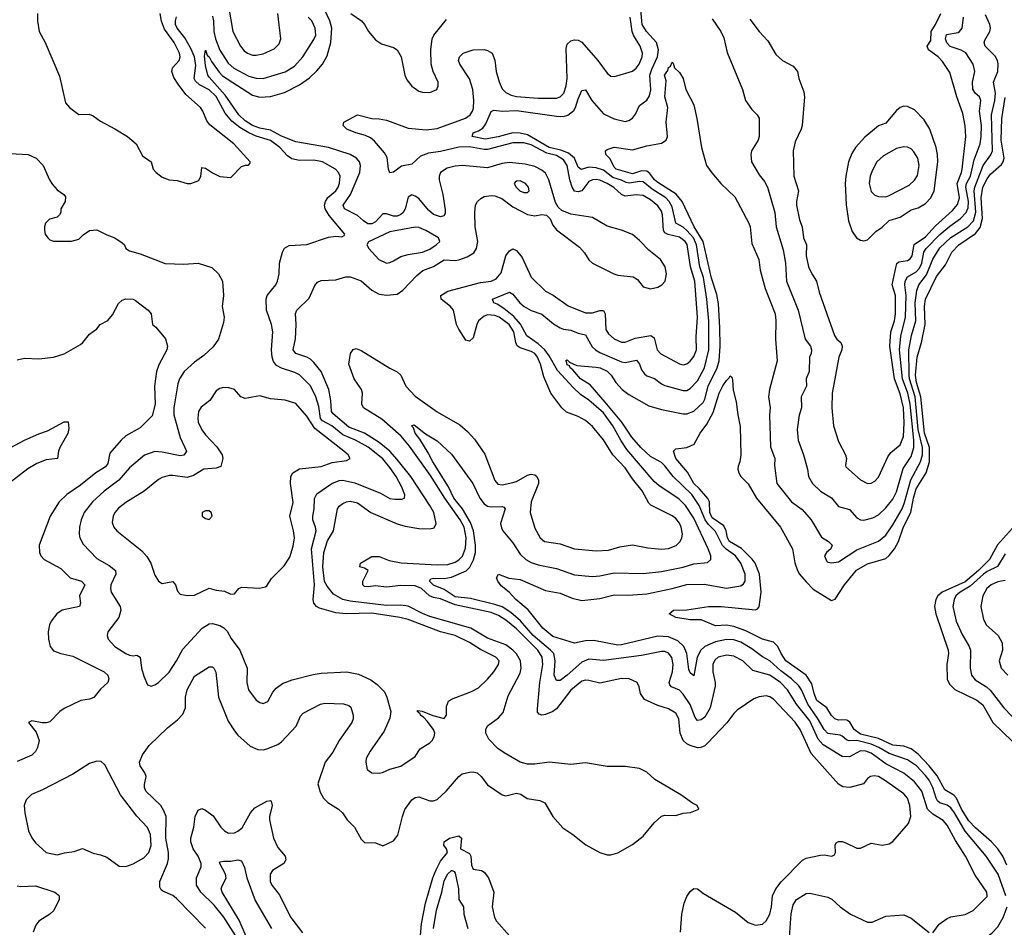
# Model space of a CAD drawing. Header units: inches. Extents: x 1552611 to 1694776, y 811966 to 917215.
# Tile 256 of 256: x 1600343 to 1605786, y 892756 to 897776. Entities that reach past the tile are written whole.
import ezdxf

# ---------------------------------------------------------------- set-up
doc = ezdxf.new("R2010")
doc.units = ezdxf.units.IN
doc.header["$MEASUREMENT"] = 0
doc.layers.add('B6809', color=7, linetype='Continuous')

msp = doc.modelspace()

# ---------------------------------------------------------------- linework, layer by layer
at = {"layer": 'B6809', "color": 5}
for points, elevation in [([(1605390, 892725.5), (1605426.1, 892773.9), (1605470, 892806), (1605490, 892814.4), (1605570, 892826.7), (1605613.6, 892850), (1605690, 892927.7), (1605689.7, 892950), (1605623.9, 893043.9), (1605571.2, 893150), (1605515.8, 893235.8), (1605470, 893320.7), (1605446.9, 893346.9), (1605390, 893382.7), (1605362, 893410), (1605329.5, 893510), (1605290, 893560.7), (1605230, 893609.4), (1605130, 893661), (1605050, 893719.3), (1605020.5, 893730), (1604990, 893732.8), (1604930, 893698.6), (1604890, 893701.5), (1604785.1, 893765.1), (1604757.1, 893797.1), (1604710, 893898), (1604637.5, 893990), (1604586.5, 894070), (1604549.4, 894110), (1604490, 894151.5), (1604396.5, 894176.5), (1604339.8, 894230), (1604290, 894256.6), (1604250, 894261.3), (1604203.6, 894250), (1604185.9, 894234.1), (1604175.5, 894210), (1604175, 894170), (1604187.4, 894110), (1604187.4, 894090), (1604160.7, 893970), (1604130, 893919.1), (1604110, 893903.4), (1604090, 893900.3), (1604077.5, 893917.5), (1604050, 893989.1), (1604010, 894046.1), (1603990, 894067.7), (1603946.8, 894086.8), (1603937.4, 894097.4), (1603933.4, 894110), (1603950.8, 894170), (1603956.1, 894210), (1603948.1, 894248.1), (1603930, 894273.4), (1603910, 894282.5), (1603890, 894282.6), (1603781.1, 894258.9), (1603570, 894232), (1603490, 894239.4), (1603450, 894222.7), (1603370, 894151.3), (1603330, 894121.5), (1603310, 894121), (1603298.5, 894150), (1603303.8, 894230), (1603295.5, 894270), (1603277.5, 894290), (1603180.7, 894370), (1603111.2, 894451.2), (1603058.1, 894498.1), (1603010, 894528.4), (1602970, 894542.5), (1602834.5, 894574.5), (1602750, 894584.7), (1602690, 894625.2), (1602630, 894648.3), (1602608.5, 894670), (1602616, 894684), (1602630, 894686.7), (1602690, 894685.3), (1602730, 894692.5), (1602811.2, 894728.8), (1602831.3, 894748.7), (1602851.7, 894788.3), (1602862.4, 894830), (1602862.6, 894870), (1602850.9, 894950), (1602834.7, 894994.7), (1602791.2, 895071.2), (1602743.6, 895130), (1602713, 895193), (1602627.1, 895330), (1602601.4, 895381.4), (1602556, 895456), (1602529.9, 895490), (1602519.2, 895519.2), (1602509.6, 895530.4), (1602524.2, 895535.8), (1602586.1, 895486.1), (1602650, 895446), (1602730, 895372.6), (1602847.8, 895210), (1602886.7, 895130), (1602910, 895098.9), (1602930, 895085.4), (1602950, 895081.6), (1603010, 895083.9), (1603020, 895080), (1603027.6, 895070), (1603001, 894990), (1603005.8, 894965.8), (1603013.8, 894950), (1603070, 894882.2), (1603110, 894819.3), (1603141.2, 894790), (1603170, 894773.4), (1603210, 894760.4), (1603310, 894740.4), (1603410, 894706.4), (1603510, 894697.4), (1603550, 894700.5), (1603630, 894716), (1603790, 894713.2), (1603890, 894723.8), (1604010, 894749.1), (1604070, 894766.7), (1604146, 894774), (1604163.1, 894790), (1604163.5, 894810), (1604149.1, 894850), (1604070, 895018.4), (1604023.2, 895090), (1603986.5, 895126.5), (1603877.3, 895197.3), (1603850, 895221.8), (1603699.4, 895399.4), (1603667.1, 895447.1), (1603622.7, 895530), (1603570, 895601.1), (1603490, 895672.1), (1603443, 895703), (1603402.1, 895742.1), (1603315.4, 895835.4), (1603270, 895916.4), (1603245.1, 895950), (1603210, 895983.7), (1603147, 896027), (1603112, 896092), (1603074.7, 896134.7), (1603019.5, 896179.5), (1602983.1, 896203.1), (1602963.7, 896210), (1602957.2, 896230), (1603050, 896269.1), (1603070, 896257.4), (1603108.3, 896210), (1603132.1, 896190), (1603170, 896168.4), (1603230, 896147.6), (1603294.5, 896094.5), (1603330, 896072.2), (1603350, 896064.1), (1603390, 896059.4), (1603430, 896041.5), (1603470, 896032.9), (1603507.4, 895967.4), (1603525.5, 895950), (1603550, 895935.5), (1603670, 895883.3), (1603690, 895880.6), (1603752.2, 895892.2), (1603770, 895870.3), (1603780.4, 895840.4), (1603796.6, 895816.6), (1603810, 895806.7), (1603851.7, 895791.7), (1603890, 895762.2), (1603910, 895753.4), (1604010, 895724.6), (1604030, 895726), (1604050, 895735.9), (1604090, 895779.4), (1604129.4, 895850.6), (1604152.8, 895950), (1604152.2, 896107.8), (1604141.8, 896230), (1604123.3, 896350), (1604102.1, 896410), (1604084.4, 896530), (1604067.5, 896570), (1604030, 896611), (1604010, 896628.3), (1603969.5, 896650), (1603950, 896740.3), (1603934.1, 896770), (1603914.7, 896790), (1603839.5, 896839.5), (1603790, 896878.6), (1603770, 896881.2), (1603711.9, 896871.9), (1603695.8, 896875.8), (1603669.1, 896889.1), (1603622.4, 896902.4), (1603570, 896943), (1603530, 896956.8), (1603490, 896959.6), (1603447.6, 896947.6), (1603430, 896959.8), (1603409.3, 897010), (1603377, 897037), (1603334.6, 897054.6), (1603270, 897069.2), (1603150, 897139.7), (1603110, 897149.1), (1603070, 897149.9), (1602987.9, 897127.9), (1602915.3, 897115.3), (1602845.2, 897130), (1602849.3, 897150), (1602879.5, 897160.5), (1602903.4, 897176.6), (1602919.4, 897200.6), (1602950, 897268.4), (1602964.9, 897275.1), (1603010.1, 897270.1), (1603090, 897273.4), (1603310, 897242), (1603350, 897241), (1603372.5, 897247.5), (1603405.6, 897274.4), (1603415.9, 897290), (1603430, 897337.6), (1603450, 897383.7), (1603470, 897388.7), (1603506.5, 897330), (1603570, 897254.7), (1603630, 897227.3), (1603690, 897213.8), (1603710, 897218.6), (1603730, 897231.7), (1603747.1, 897252.9), (1603770, 897302), (1603810, 897330.3), (1603824.9, 897355.1), (1603831, 897389), (1603826.7, 897470), (1603836.8, 897503.2), (1603869.6, 897570), (1603873.9, 897610), (1603862.5, 897650), (1603807.5, 897710), (1603783.4, 897750), (1603771, 897891)], 860), ([(1600442.6, 897810), (1600441.6, 897770), (1600450.2, 897710.2), (1600484.9, 897650), (1600563, 897463), (1600595.9, 897315.9), (1600618.8, 897290), (1600670, 897250.8), (1600727, 897253), (1600750, 897244.9), (1600790, 897215.5), (1600870, 897173), (1600938.8, 897130), (1600986.8, 897090), (1601022.5, 897022.5), (1601070.4, 896990.4), (1601080.4, 896950), (1601098, 896930), (1601130, 896905.5), (1601170, 896890.5), (1601213.2, 896886.8), (1601270, 896870.5), (1601290, 896870.5), (1601333.6, 896886.4), (1601344.5, 896910), (1601350, 896958), (1601370, 896955.5), (1601408.9, 896928.9), (1601450, 896908), (1601510, 896904), (1601570, 896964.7), (1601592, 896972), (1601608, 896972), (1601618, 896982), (1601618, 896990), (1601526.3, 897090), (1601393.9, 897193.9), (1601377.1, 897217.1), (1601355.8, 897270), (1601342.3, 897290), (1601262.3, 897362.3), (1601218.7, 897418.7), (1601196.1, 897456.1), (1601185.2, 897490), (1601188.2, 897510), (1601224.5, 897550), (1601229.8, 897570), (1601226, 897590), (1601197.5, 897650), (1601143, 897723), (1601127.1, 897767.1), (1601120.7, 897810)], 960), ([(1601370, 892752.2), (1601210, 892915.2), (1601190, 892931.7), (1601135.5, 892955.5), (1601124.5, 892964.5), (1601118, 892978), (1601118.2, 893010), (1601159.7, 893110), (1601165.4, 893134.6), (1601165.3, 893170), (1601150.8, 893250), (1601152.3, 893370), (1601140.7, 893400.7), (1601123, 893430), (1601041.3, 893510), (1601033.6, 893530), (1601033.6, 893546.4), (1601041.6, 893590), (1601034.6, 893610), (1601009.8, 893650), (1601006.5, 893670), (1601022.5, 893710), (1601058.6, 893761.4), (1601161.2, 893858.8), (1601216.3, 893903.7), (1601244.8, 893935.2), (1601260.6, 893970), (1601260.4, 894030), (1601269.4, 894070), (1601310, 894144.9), (1601390, 894197.6), (1601410, 894196.4), (1601417.1, 894190), (1601427.1, 894167.1), (1601442.7, 894030), (1601496, 893896), (1601530, 893842.3), (1601550, 893819.6), (1601618.2, 893758.2), (1601660.2, 893740.2), (1601690, 893738.6), (1601710, 893742.9), (1601770, 893768), (1601790, 893781.7), (1601871.7, 893868.3), (1601896.3, 893923.7), (1601910, 893941.5), (1602006.6, 893990), (1602030, 893995.5), (1602132.4, 893992.4), (1602163.1, 893983.1), (1602174.3, 893974.3), (1602187.2, 893930), (1602187.2, 893910), (1602178.9, 893890), (1602110, 893789.8), (1602074.7, 893725.3), (1602032.6, 893670), (1601992.2, 893550), (1602003.6, 893503.6), (1602022.7, 893470), (1602047, 893447), (1602105.3, 893410), (1602128.5, 893390), (1602154, 893350), (1602193.4, 893310), (1602230, 893243), (1602250, 893226), (1602310, 893224), (1602350, 893207.3), (1602410, 893235.5), (1602434.2, 893265.8), (1602458.8, 893370), (1602472.5, 893407.5), (1602510, 893461.5), (1602530, 893474.6), (1602550, 893478.4), (1602610, 893456.3), (1602630, 893456), (1602650, 893463.2), (1602700.8, 893510), (1602770, 893591.3), (1602790, 893605.2), (1602830, 893615.2), (1602850, 893616), (1602871.6, 893610), (1602894.4, 893590), (1602930, 893544.6), (1603010, 893488.7), (1603030, 893483.7), (1603090, 893499.1), (1603112.7, 893492.7), (1603149.1, 893469.1), (1603217.7, 893457.7), (1603245.3, 893445.3), (1603290.2, 893370), (1603346.3, 893306.3), (1603401.3, 893270), (1603473.4, 893213.4), (1603550, 893170.3), (1603590, 893158), (1603610, 893158), (1603650, 893168.7), (1603730, 893215.3), (1603790, 893260.4), (1603850, 893334.4), (1603890, 893370.5), (1603910, 893376.4), (1603970, 893375.3), (1604010, 893388.4), (1604050.9, 893390.9), (1604097.2, 893410), (1604088.7, 893430), (1604062.4, 893442.4), (1603997.2, 893490), (1603853.8, 893573.8), (1603810, 893613.7), (1603770, 893635.6), (1603690, 893645.8), (1603590, 893646.4), (1603470, 893666.9), (1603390, 893656), (1603270, 893669.7), (1603190, 893658.4), (1603150, 893658.4), (1603109.2, 893669.2), (1603020.7, 893720.7), (1602985.6, 893745.6), (1602936.2, 893796.2), (1602919.4, 893830), (1602919.8, 893850), (1602930, 893871.3), (1602990, 893915.8), (1603014.9, 893945.1), (1603042.6, 894037.4), (1603110, 894162), (1603116.1, 894190), (1603112.1, 894230), (1603090, 894268.8), (1603070, 894289.9), (1603030, 894317.8), (1602930, 894355.5), (1602836.5, 894410), (1602610, 894475.6), (1602570, 894491.1), (1602490, 894532.3), (1602450, 894538.2), (1602370, 894536.8), (1602170, 894559.3), (1602130.2, 894570.2), (1602078.6, 894598.6), (1602042.3, 894642.3), (1602029, 894669), (1602018.8, 894750), (1602024.7, 894830), (1602045.6, 894894.4), (1602077.5, 894950), (1602099.1, 895070), (1602110, 895085.2), (1602130, 895100.6), (1602150, 895110.1), (1602170, 895112.3), (1602210, 895103.5), (1602283.6, 895050), (1602430, 894987.5), (1602474.1, 894974.1), (1602550, 894962), (1602610, 894959.7), (1602633.7, 894966.3), (1602645, 894990), (1602632.3, 895050), (1602610.6, 895090), (1602504.8, 895250), (1602430, 895343.1), (1602388.4, 895390), (1602330, 895437.7), (1602250, 895488.7), (1602162.3, 895522.3), (1602076.8, 895596.8), (1602066.6, 895610), (1602063.6, 895670), (1602052.2, 895730), (1602010, 895830.6), (1601970, 895880.9), (1601950, 895898.7), (1601930, 895909.9), (1601869.8, 895930), (1601854.9, 895950), (1601868.7, 896011.3), (1601871.7, 896090), (1601868.5, 896151.5), (1601876.1, 896170), (1601943.4, 896236.6), (1601974.7, 896305.3), (1601990, 896324.9), (1602010, 896334), (1602090, 896336.5), (1602146.7, 896353.3), (1602170, 896353.8), (1602230, 896331), (1602290, 896280.8), (1602330, 896258.7), (1602371.7, 896251.7), (1602430, 896257.3), (1602460.3, 896279.7), (1602538.7, 896361.3), (1602571.4, 896388.6), (1602630, 896410.9), (1602690, 896448.5), (1602750, 896445), (1602770, 896448), (1602816.3, 896463.7), (1602853.3, 896486.7), (1602867.7, 896510), (1602875.4, 896550), (1602861.2, 896630), (1602858.8, 896710), (1602863.5, 896750), (1602873.6, 896770), (1602892.1, 896787.9), (1602910, 896797.8), (1602950, 896803.6), (1602970, 896801.4), (1603007.5, 896787.5), (1603070, 896741.6), (1603150, 896699.4), (1603190, 896691.9), (1603230, 896699.1), (1603255, 896695), (1603275.2, 896675.2), (1603290, 896639.5), (1603310, 896614.3), (1603438.3, 896518.3), (1603465.7, 896485.7), (1603488.7, 896448.7), (1603509.1, 896430), (1603626.7, 896370), (1603650, 896363.5), (1603733.9, 896353.9), (1603758.4, 896338.4), (1603790, 896298.3), (1603830, 896288.2), (1603870, 896297.6), (1603892.3, 896310), (1603910.6, 896330), (1603918.3, 896370), (1603910.5, 896410), (1603885.5, 896450), (1603820.8, 896500.8), (1603770, 896554.8), (1603730, 896587.3), (1603670, 896612.2), (1603590, 896634.6), (1603510, 896682.2), (1603390, 896700.2), (1603340.1, 896720.1), (1603319.4, 896739.4), (1603304.6, 896764.6), (1603268.1, 896890), (1603250, 896927.5), (1603230, 896943.2), (1603190, 896963.2), (1603137.5, 896977.5), (1603050, 896986.3), (1603010, 896980.4), (1602930, 896957), (1602790, 896969.7), (1602750, 896966.2), (1602705.9, 896954.1), (1602669.3, 896930.7), (1602661.2, 896910), (1602661.1, 896890), (1602682.3, 896810), (1602695, 896725), (1602695.4, 896704.6), (1602688.4, 896691.6), (1602670, 896686.3), (1602630, 896697.8), (1602602.1, 896722.1), (1602550, 896786.4), (1602530, 896800.1), (1602510, 896806.8), (1602490, 896795), (1602473.2, 896730), (1602462.2, 896710), (1602450, 896698.4), (1602430, 896689.6), (1602410, 896689.3), (1602370, 896702.9), (1602350, 896703), (1602310, 896658.6), (1602290, 896647.5), (1602267.9, 896647.9), (1602242.9, 896662.9), (1602210, 896693), (1602139.5, 896730), (1602131.7, 896750), (1602172.7, 896810), (1602222.8, 896930), (1602227.7, 896970), (1602221.7, 896990), (1602205.7, 897010), (1602170.2, 897030.2), (1602050, 897069.9), (1601870, 897100.6), (1601790, 897131.8), (1601730, 897164.4), (1601670, 897175.9), (1601630, 897191), (1601590, 897216.8), (1601554.6, 897250), (1601479.3, 897359.3), (1601390, 897458.6), (1601383, 897470), (1601370, 897522), (1601365.5, 897574.5), (1601370, 897607.7), (1601380.1, 897580.1), (1601390, 897571.4), (1601404.1, 897544.1), (1601445.1, 897485.1), (1601465, 897465), (1601630, 897358.9), (1601670, 897348.3), (1601730, 897350.6), (1601806.7, 897373.3), (1601890, 897415.9), (1601945, 897455), (1601986.3, 897493.7), (1602016.2, 897530), (1602043.3, 897576.7), (1602063.6, 897650), (1602069.6, 897729.6), (1602057.8, 897770), (1602028.5, 897831.5)], 920), ([(1601497.3, 897850), (1601521.6, 897710), (1601564.5, 897630), (1601584.1, 897604.1), (1601603.1, 897590), (1601630, 897580.7), (1601650, 897579.3), (1601690, 897587.6), (1601750, 897614.6), (1601778, 897642), (1601787.1, 897670), (1601770.7, 897810)], 960), ([(1602173.9, 897810), (1602233.4, 897770), (1602250.1, 897750.1), (1602272, 897710), (1602310, 897664), (1602342.3, 897642.3), (1602410, 897622.8), (1602430, 897608.7), (1602451.4, 897571.4), (1602471.4, 897470), (1602483.9, 897443.9), (1602510, 897408.6), (1602550, 897380.1), (1602570, 897374.6), (1602610, 897373.7), (1602648.2, 897390), (1602657.3, 897410), (1602656.1, 897430), (1602629.2, 897489.2), (1602617.4, 897530), (1602616.1, 897610), (1602623.1, 897670), (1602631.9, 897690), (1602702.6, 897777.4)], 920), ([(1604379.6, 897779.6), (1604431.5, 897710), (1604479, 897659), (1604523.2, 897583.2), (1604559.3, 897550), (1604618.2, 897518.2), (1604642.6, 897490), (1604650.3, 897450), (1604677.1, 897377.1), (1604680.9, 897350), (1604668.4, 897190), (1604663.2, 897170), (1604630, 897100.7), (1604618.2, 897050), (1604621.8, 896910), (1604648.8, 896830), (1604636.6, 896770), (1604637, 896750), (1604653.9, 896670), (1604668.8, 896630), (1604675.3, 896570), (1604691.4, 896530), (1604690.8, 896470), (1604703.5, 896410), (1604721, 896370), (1604747.7, 896330), (1604762, 896270), (1604847.5, 896030), (1604859.2, 896010), (1604881.4, 895990), (1604889.4, 895970), (1604887.4, 895950), (1604870.2, 895910), (1604835, 895710), (1604832.7, 895630), (1604842.4, 895530), (1604870, 895444), (1604908.7, 895370), (1604914, 895350), (1604907, 895310), (1604910, 895302.8), (1604990, 895231.7), (1605030, 895210.3), (1605050, 895213.4), (1605070, 895224.2), (1605090, 895246.4), (1605141.1, 895358.9), (1605158.5, 895381.5), (1605210, 895425.4), (1605228.3, 895471.7), (1605232.7, 895547.3), (1605229, 895630), (1605210, 895706.8), (1605178.7, 895790), (1605153.6, 895970), (1605157.9, 896050), (1605177.8, 896110), (1605184.9, 896150), (1605184.3, 896250), (1605166.6, 896310), (1605187.3, 896412.7), (1605192.4, 896427.6), (1605203, 896437), (1605250, 896444.6), (1605265.8, 896454.2), (1605276.2, 896470), (1605287.2, 896532.8), (1605350, 896574.2), (1605404.4, 896635.6), (1605499.3, 896720.7), (1605526.3, 896753.7), (1605537.6, 896790), (1605524.8, 896870), (1605549.6, 896930), (1605553.6, 896950), (1605572.2, 897130), (1605569.4, 897189.4), (1605557.3, 897257.3), (1605523.6, 897350), (1605484.4, 897484.4), (1605444.9, 897544.9), (1605420.3, 897570), (1605366.3, 897610), (1605359.8, 897630), (1605378.8, 897661.2), (1605380.5, 897710), (1605405.7, 897750), (1605434.3, 897810)], 880), ([(1600290, 897035.3), (1600390, 897030.3), (1600434.9, 897010), (1600473.7, 896970), (1600507.7, 896890), (1600524.4, 896864.4), (1600550, 896835.8), (1600588, 896810), (1600596.1, 896796.1), (1600594.9, 896770), (1600570.7, 896730), (1600570.6, 896710), (1600563.5, 896696.5), (1600550, 896684), (1600507.9, 896672.1), (1600486.8, 896650), (1600480.7, 896630), (1600480.7, 896610), (1600484, 896590), (1600498.8, 896570), (1600510, 896558.8), (1600530, 896550.8), (1600630, 896550.8), (1600670, 896562.8), (1600693.8, 896586.2), (1600730, 896610.7), (1600770, 896614), (1600825.7, 896585.7), (1600870, 896570.4), (1600910, 896542.8), (1600922.8, 896530), (1600931, 896510), (1600950, 896497.3), (1601010, 896482), (1601147.5, 896427.5), (1601250, 896424.4), (1601330, 896430.3), (1601405.5, 896405.5), (1601441.6, 896370), (1601464.9, 896330), (1601470.4, 896250), (1601462.4, 896190), (1601473.1, 896130), (1601470, 896102), (1601442.4, 896010), (1601413.4, 895966.6), (1601361.7, 895918.3), (1601310, 895881.4), (1601252.6, 895830), (1601226.8, 895790), (1601217.2, 895762.8), (1601195.4, 895630), (1601196.1, 895590), (1601230, 895465.3), (1601265.7, 895390), (1601260.2, 895379.8), (1601250, 895367.2), (1601230, 895364.1), (1601130, 895384.4), (1601090, 895387.7), (1601032.4, 895367.6), (1600950, 895297.6), (1600892, 895230), (1600810, 895169), (1600746.7, 895110), (1600700.6, 895050), (1600683.8, 895010), (1600673.5, 894970), (1600672, 894930), (1600676.5, 894910), (1600695, 894875), (1600770, 894795.6), (1600837.9, 894757.9), (1600872.9, 894730), (1600874.2, 894710), (1600847.5, 894650), (1600845.2, 894630), (1600849.1, 894610), (1600898.9, 894530), (1600903.1, 894510), (1600891.7, 894470), (1600830.4, 894390), (1600826.4, 894370), (1600832.4, 894350), (1600868.5, 894310), (1600930, 894271.3), (1600950, 894261.3), (1600970, 894257.7), (1600990, 894261.3), (1601010, 894250.8), (1601016.5, 894190), (1601030, 894144.7), (1601050, 894098), (1601070, 894090.8), (1601090, 894097.3), (1601110, 894110.7), (1601170, 894168.4), (1601210, 894230.4), (1601244.6, 894295.4), (1601352.1, 894410), (1601390, 894435.2), (1601410, 894436.9), (1601450, 894424.8), (1601472.5, 894412.5), (1601490, 894393.8), (1601512.9, 894352.9), (1601560.2, 894290), (1601600.3, 894190), (1601598.7, 894110), (1601608.9, 894070), (1601650, 894013), (1601670, 893999.3), (1601690, 893994.9), (1601714.8, 894005.2), (1601742.2, 894057.8), (1601760.3, 894079.7), (1601795.9, 894104.1), (1601850, 894125.2), (1601964.8, 894155.2), (1602010, 894161.8), (1602151.4, 894168.6), (1602216.4, 894156.4), (1602284.5, 894124.5), (1602319, 894099), (1602359.2, 894059.2), (1602373.4, 894030), (1602394.6, 893950), (1602390, 893914), (1602358.7, 893841.3), (1602280.5, 893730), (1602259.3, 893690), (1602256.3, 893670), (1602264.9, 893630), (1602290.4, 893610.4), (1602330, 893608.5), (1602347.9, 893612.1), (1602390, 893630.4), (1602450, 893647), (1602530, 893701.6), (1602556.1, 893743.9), (1602610, 893776), (1602622.9, 893790), (1602635.2, 893810), (1602637.6, 893830), (1602629.9, 893850), (1602595.7, 893895.7), (1602577.7, 893917.7), (1602558.4, 893930), (1602556.9, 893936.9), (1602539.5, 893950), (1602544.2, 893955.8), (1602567.5, 893952.5), (1602627.5, 893927.5), (1602690, 893910.8), (1602702, 893930), (1602701.6, 893978.4), (1602713.6, 894006.4), (1602730, 894018), (1602840.3, 894059.7), (1602879.3, 894080.7), (1602930, 894128.5), (1602963.5, 894170), (1602989.7, 894210), (1602993.5, 894230), (1602975.4, 894250), (1602890, 894292.3), (1602830, 894332), (1602750, 894369.9), (1602669.9, 894389.9), (1602490, 894458.7), (1602445.1, 894470), (1602290, 894493.5), (1602150, 894490.8), (1602090, 894496.2), (1602001.2, 894521.2), (1601984.4, 894530), (1601969.3, 894549.3), (1601965.4, 894570), (1601973.7, 894650), (1601956.9, 894850), (1601981.5, 894950), (1601979.3, 894970), (1601963.9, 895010), (1601963.4, 895030), (1601971.1, 895070), (1601972.2, 895127.8), (1601985.9, 895154.1), (1602068.4, 895211.6), (1602110, 895227.3), (1602130, 895229.1), (1602195, 895215), (1602337.3, 895157.3), (1602390, 895128.6), (1602416.5, 895123.5), (1602456, 895124), (1602469.7, 895130.3), (1602471.6, 895148.4), (1602455.7, 895190), (1602424.3, 895250), (1602390, 895299.6), (1602350, 895346.5), (1602270, 895411), (1602199.5, 895450), (1602130, 895479.4), (1602068.8, 895530), (1602016.7, 895556.7), (1602006.4, 895570), (1601996.3, 895636.3), (1601981, 895690), (1601950, 895751.5), (1601890, 895811.2), (1601864.6, 895824.6), (1601790, 895848.1), (1601763.5, 895863.5), (1601746.1, 895886.1), (1601738.2, 895910), (1601734.5, 895950), (1601742, 896050), (1601735, 896090), (1601708.5, 896170), (1601705.7, 896230), (1601711.7, 896250), (1601759.8, 896310), (1601768.6, 896330), (1601777.6, 896370), (1601780.3, 896430), (1601796.4, 896490), (1601807.4, 896512.6), (1601833.5, 896526.5), (1601930, 896532.2), (1602050, 896572.9), (1602090, 896579.3), (1602124.7, 896575.3), (1602137, 896583), (1602141.2, 896590), (1602053.6, 896693.6), (1602032.1, 896730), (1602028.4, 896750), (1602032.9, 896770), (1602046.7, 896793.3), (1602090.6, 896830), (1602103.9, 896850), (1602111.9, 896871.9), (1602114.1, 896910), (1602106.3, 896930), (1602088.7, 896950), (1602016.3, 896990), (1601970, 896998.5), (1601890, 896997.1), (1601847.4, 897007.4), (1601823.6, 897023.6), (1601782, 897070), (1601730, 897108.3), (1601650, 897132.7), (1601610, 897150), (1601560.2, 897180.2), (1601515.7, 897215.7), (1601479.2, 897259.2), (1601430, 897351.4), (1601390, 897387.4), (1601336.6, 897416.6), (1601315.7, 897435.7), (1601308.1, 897450), (1601316.7, 897523.3), (1601309.4, 897570), (1601290, 897616), (1601255.7, 897675.7), (1601214.6, 897730), (1601205.2, 897750), (1601204.1, 897770), (1601210, 897791.7)], 940), ([(1601410, 897795.6), (1601415.5, 897770), (1601416.2, 897710), (1601426.3, 897670), (1601450, 897607.5), (1601495.3, 897535.3), (1601527.8, 897507.8), (1601610, 897464.3), (1601650, 897452.2), (1601690, 897450.7), (1601810, 897487.9), (1601861.6, 897518.4), (1601908.4, 897570), (1601970, 897666.3), (1601979.5, 897690), (1601977.2, 897730), (1601958.8, 897770), (1601937.3, 897790)], 940), ([(1603996.5, 892730), (1604003.4, 892830), (1604015.6, 892890), (1604030, 892927.4), (1604050, 892954.9), (1604070, 892970.3), (1604090, 892968.7), (1604123.8, 892943.8), (1604300, 892840), (1604370, 892782.4), (1604410, 892769.1), (1604450, 892774.6), (1604470, 892792), (1604488.9, 892830), (1604498.4, 892870), (1604505, 892930), (1604522.2, 892970), (1604552.6, 893007.4), (1604670, 893127.4), (1604690, 893138), (1604770, 893154.6), (1604790, 893156.5), (1604830, 893150.4), (1604844.8, 893155.2), (1604852.8, 893170), (1604851.5, 893210), (1604856.9, 893223.1), (1604868.7, 893231.3), (1604890, 893230.2), (1604910, 893222.9), (1604970, 893194.3), (1604990, 893194.2), (1605050, 893220.9), (1605110, 893210.3), (1605150, 893218.5), (1605170, 893231.5), (1605255.3, 893330), (1605268.4, 893370), (1605264.2, 893430), (1605250.5, 893470), (1605230, 893493.8), (1605124.2, 893570), (1605090, 893589.8), (1605066.4, 893593.6), (1605046, 893590), (1605030, 893579.3), (1605006.8, 893550), (1604931, 893530), (1604893.6, 893533.6), (1604870, 893548.2), (1604717.2, 893717.2), (1604657.6, 893850), (1604630, 893891.1), (1604510, 894018.9), (1604490, 894031.5), (1604470, 894036.8), (1604430, 894031.6), (1604400.3, 894019.7), (1604310, 893957.6), (1604290, 893938), (1604252.8, 893887.2), (1604146, 893774), (1604130, 893759.5), (1604109, 893751), (1604090, 893749.9), (1604050, 893761.2), (1604030, 893770.6), (1604010.3, 893790.3), (1603994.6, 893830), (1603986.6, 893910), (1603970, 893941.2), (1603930, 893965), (1603870, 893983.6), (1603796.8, 894016.8), (1603774.8, 894050), (1603766.6, 894086.6), (1603755.6, 894110), (1603711.4, 894131.4), (1603670, 894132.2), (1603550, 894106.8), (1603490, 894122), (1603470, 894123.2), (1603450, 894117.5), (1603390, 894067.5), (1603310, 893964.3), (1603290, 893949.4), (1603250, 893933.1), (1603230, 893930.6), (1603214.4, 893934.4), (1603206, 893946), (1603205.1, 893965.1), (1603218.9, 894110), (1603235.7, 894210), (1603231.2, 894250), (1603206.5, 894290), (1603090, 894407.7), (1603030, 894455.3), (1602990, 894481.6), (1602950, 894497.9), (1602750, 894540.7), (1602670, 894573.9), (1602630, 894580.7), (1602608.2, 894590), (1602564.9, 894630), (1602530, 894645.1), (1602450, 894647.5), (1602370, 894637.7), (1602310, 894644.5), (1602270, 894639), (1602250, 894642), (1602239.9, 894650), (1602239.9, 894670), (1602269.6, 894730), (1602250, 894742.3), (1602224, 894750), (1602227, 894770), (1602290, 894807.2), (1602330, 894806.4), (1602385.9, 894785.9), (1602452.6, 894772.6), (1602650, 894760.3), (1602710, 894762.7), (1602750, 894775.2), (1602771.4, 894788.6), (1602790.2, 894809.8), (1602806.6, 894853.4), (1602811.4, 894910), (1602799.5, 894970), (1602778.9, 895010), (1602692.4, 895130), (1602614.5, 895254.5), (1602498.2, 895418.2), (1602451.8, 895471.8), (1602345.8, 895565.8), (1602243.4, 895630), (1602234.7, 895650), (1602239, 895710), (1602232.9, 895730), (1602191.6, 895790), (1602162, 895870), (1602172, 895930), (1602187.3, 895952.7), (1602202.8, 895957.2), (1602230, 895947.2), (1602388.4, 895848.4), (1602430, 895827.8), (1602450.1, 895810), (1602477.4, 895750), (1602530, 895694), (1602650, 895607.6), (1602776.2, 895536.2), (1602819.3, 895499.3), (1602857, 895457), (1602913.8, 895373.8), (1602970, 895228.4), (1602986.4, 895206.4), (1603010, 895202.7), (1603070, 895216.6), (1603090, 895222.8), (1603150, 895257), (1603170, 895262.2), (1603190, 895258.6), (1603201.2, 895250), (1603211.5, 895230), (1603210.7, 895210), (1603170.1, 895110), (1603165.6, 895050), (1603190, 894963), (1603220.3, 894910), (1603244.4, 894890), (1603330, 894877.1), (1603410, 894850.2), (1603530, 894839.4), (1603597.4, 894842.6), (1603660.2, 894859.8), (1603730, 894872), (1603814.4, 894854.4), (1603890, 894848.2), (1603930, 894851.5), (1603972, 894868), (1603993.5, 894890), (1604003.2, 894910), (1604006.5, 894930), (1603998.9, 894970), (1603990, 894990.9), (1603970, 895017.7), (1603950, 895033), (1603831.4, 895091.4), (1603821.7, 895101.7), (1603784.4, 895170), (1603730, 895236.3), (1603690, 895296.8), (1603622.1, 895370), (1603570, 895451.6), (1603510, 895526), (1603470, 895559), (1603430, 895581), (1603366.1, 895606.1), (1603339.2, 895630), (1603279.8, 895710), (1603241.2, 895801.2), (1603222.3, 895870), (1603204.6, 895910), (1603190, 895929.2), (1603170, 895941.5), (1603110, 895960.9), (1603093.1, 895973.1), (1603085, 895990), (1603074.7, 896050), (1603048.6, 896090), (1602994.4, 896130), (1602970, 896140.4), (1602930, 896143.9), (1602910, 896137.1), (1602880.1, 896110), (1602870.1, 896090), (1602850, 896017.2), (1602830, 895997.8), (1602810, 896003.8), (1602770, 896063.8), (1602757.7, 896090), (1602741, 896170), (1602725.2, 896190), (1602672.9, 896230), (1602671.6, 896250), (1602710, 896275.2), (1602890, 896322), (1602950, 896330.8), (1602977.2, 896342.8), (1603004.6, 896375.4), (1603030, 896470.2), (1603050, 896498.5), (1603070, 896508.1), (1603090, 896499.1), (1603120.6, 896460.6), (1603170, 896352.6), (1603250, 896274.2), (1603292.1, 896252.1), (1603374.4, 896194.4), (1603470, 896155.3), (1603510, 896154.6), (1603550, 896167.6), (1603570, 896167.1), (1603579, 896150), (1603583.2, 896063.2), (1603598.1, 896038.1), (1603630, 896010.9), (1603670, 895992.2), (1603690, 895992.8), (1603745.1, 896014.9), (1603832.2, 896030), (1603850, 896016), (1603866.3, 895950), (1603887.3, 895927.3), (1603990, 895872.7), (1604010, 895867.8), (1604030, 895872.1), (1604050, 895886.7), (1604070, 895912.4), (1604084, 895950), (1604082.4, 896022.4), (1604090.3, 896130), (1604075.2, 896330), (1604051.9, 896410), (1604032.1, 896532.1), (1604021, 896550), (1603990, 896573.5), (1603927.2, 896587.2), (1603910, 896597.5), (1603902.6, 896610), (1603896.7, 896696.7), (1603890, 896716.8), (1603870, 896746.5), (1603830, 896779.9), (1603790, 896803.1), (1603750, 896808.2), (1603690, 896800.4), (1603670, 896809.9), (1603627.8, 896847.8), (1603590, 896869.9), (1603550, 896887.8), (1603530, 896891.7), (1603510, 896891), (1603490, 896881.2), (1603450, 896829.1), (1603430, 896823.1), (1603410, 896828.4), (1603396.5, 896850), (1603383.8, 896890), (1603369.7, 896970), (1603350, 897000.8), (1603310, 897024), (1603257.8, 897037.8), (1603170, 897083.3), (1603130, 897095), (1603070, 897095.5), (1602930, 897058.2), (1602910, 897057.6), (1602830, 897072.7), (1602770, 897070.9), (1602670, 897046.5), (1602602.9, 897037.1), (1602559.6, 897020.4), (1602510, 896976.3), (1602454.4, 896965.6), (1602410, 896933.6), (1602390, 896928.6), (1602381.6, 896950), (1602374.6, 897014.6), (1602360.5, 897040.5), (1602303.7, 897103.7), (1602281.8, 897121.8), (1602255.4, 897135.4), (1602201.3, 897150), (1602152, 897170), (1602131.8, 897190), (1602134.5, 897210), (1602210, 897250.3), (1602290, 897230.2), (1602330, 897228.3), (1602370, 897220.2), (1602490, 897176.5), (1602590, 897167.3), (1602650, 897174.4), (1602808, 897232), (1602832.4, 897250), (1602846.7, 897270), (1602852.5, 897287.5), (1602853.9, 897330), (1602847.9, 897390), (1602828.9, 897448.9), (1602775.4, 897530), (1602768.3, 897550), (1602773.8, 897570), (1602794.8, 897590), (1602850, 897609.5), (1602910, 897611.6), (1602930, 897605.8), (1602954.5, 897590), (1602970, 897553), (1602977.8, 897490), (1602992.9, 897432.9), (1603010, 897394.5), (1603030, 897374), (1603059.3, 897359.3), (1603090, 897350.6), (1603210, 897341.8), (1603310, 897342), (1603330.7, 897349.3), (1603350.3, 897369.7), (1603364.3, 897410), (1603368.8, 897450), (1603363.9, 897616.1), (1603370, 897640.3), (1603390, 897658.8), (1603410, 897664.1), (1603430, 897662.9), (1603450, 897652.2), (1603538.8, 897550), (1603590, 897481.1), (1603610, 897464.2), (1603630, 897461.5), (1603644.8, 897464.8), (1603730, 897492.1), (1603750, 897507.1), (1603768.1, 897530), (1603783.4, 897570), (1603785, 897590), (1603773.6, 897630), (1603735.2, 897690), (1603727.8, 897710), (1603718.2, 897790)], 880), ([(1605794.5, 892930), (1605752.1, 893050), (1605685.6, 893150), (1605568.4, 893288.4), (1605510, 893389.4), (1605490, 893416.3), (1605470, 893431.1), (1605430, 893445.1), (1605416.8, 893456.8), (1605408.6, 893470), (1605390.8, 893530), (1605370, 893569.3), (1605350, 893596.9), (1605299.6, 893650), (1605250, 893682), (1605150, 893717.1), (1605091.6, 893751.6), (1605050, 893770), (1604970.3, 893789.7), (1604928.4, 893788.4), (1604913, 893793), (1604890, 893814), (1604878.7, 893818.7), (1604810, 893828.4), (1604790, 893849.9), (1604753.8, 893913.8), (1604700.2, 893990), (1604665.4, 894070), (1604650, 894092.6), (1604609.9, 894130), (1604550, 894174.4), (1604490, 894230.8), (1604450, 894252.5), (1604390, 894297), (1604330, 894332.5), (1604290, 894345.9), (1604250, 894348.8), (1604190, 894336.1), (1604130, 894309.9), (1604108.1, 894290), (1604087.9, 894250), (1604070, 894147.3), (1604050, 894163.9), (1604041.9, 894181.9), (1604031, 894270), (1604013.8, 894310), (1603980.8, 894340.8), (1603930, 894363), (1603870, 894367.5), (1603670, 894318.8), (1603650, 894317.5), (1603517.6, 894342.4), (1603470, 894340.5), (1603410, 894328.8), (1603290, 894364.5), (1603235.5, 894410), (1603153.1, 894513.1), (1603084.8, 894570), (1603048, 894610), (1603005.2, 894645.2), (1602986.3, 894670), (1602978.4, 894690), (1602990, 894710.3), (1603047.6, 894687.6), (1603110, 894680.2), (1603250, 894619.3), (1603330, 894603.8), (1603396.7, 894576.7), (1603450, 894564.5), (1603550, 894574.4), (1603630, 894596), (1603706.2, 894593.8), (1603810, 894600.7), (1603950, 894630.1), (1604030, 894652.9), (1604126.6, 894653.4), (1604250, 894631.9), (1604330, 894644.1), (1604344.4, 894655.6), (1604352.5, 894670), (1604352.5, 894710), (1604329.9, 894770), (1604299.9, 894810), (1604248.3, 894848.4), (1604228.8, 894868.8), (1604190, 894946.1), (1604150, 894984.3), (1604131.5, 895010), (1604099.9, 895090), (1604057.9, 895150), (1603956, 895250), (1603910, 895308.1), (1603890, 895326.2), (1603830, 895360.4), (1603777.2, 895410), (1603726.8, 895466.8), (1603671, 895551), (1603580.4, 895660.4), (1603496, 895756), (1603444, 895790), (1603400.4, 895840.4), (1603386.5, 895850), (1603382, 895862), (1603370, 895867.2), (1603366.1, 895886.1), (1603360.9, 895890), (1603370, 895894.9), (1603382.3, 895882.3), (1603423.4, 895863.4), (1603530, 895854.5), (1603551.6, 895850), (1603590, 895833), (1603613.5, 895810), (1603638.9, 895770), (1603673, 895730), (1603710, 895702.8), (1603821.1, 895641.1), (1603890, 895619.9), (1604010, 895597), (1604030, 895596.8), (1604070, 895610.8), (1604121, 895659), (1604130, 895677.4), (1604148.6, 895750), (1604197.9, 895850), (1604209.9, 895890), (1604215.2, 895970), (1604213.6, 896073.6), (1604205.4, 896205.4), (1604196.3, 896256.3), (1604166.8, 896346.8), (1604120.5, 896550), (1604070.6, 896630), (1604004.7, 896770), (1603971.9, 896811.9), (1603870, 896875.2), (1603851.6, 896890), (1603825.6, 896925.7), (1603810, 896937.6), (1603780.5, 896939.5), (1603730, 896923), (1603640.3, 896950), (1603630, 896960.3), (1603606.6, 897006.6), (1603583, 897030), (1603581.2, 897050), (1603590, 897058.8), (1603630, 897070.4), (1603730, 897056.5), (1603810, 897078), (1603890, 897093), (1603917.3, 897110), (1603924.6, 897130), (1603917, 897210), (1603925.6, 897290), (1603909.4, 897350), (1603917.2, 897437.2), (1603907.6, 897470), (1603925.6, 897494.4), (1603930, 897511.3), (1603940.4, 897519.6), (1603950, 897542), (1603956, 897536), (1603962, 897510), (1603990, 897484.7), (1604010, 897451.3), (1604026, 897390), (1604070, 897304.7), (1604087, 897230), (1604112.7, 897070), (1604140.2, 896970), (1604168.5, 896928.5), (1604219.6, 896870), (1604296.9, 896796.9), (1604373.8, 896650), (1604380.2, 896630), (1604390, 896539.1), (1604429.1, 896450), (1604436.8, 896390), (1604463.8, 896290), (1604518.4, 896150), (1604522.8, 896110), (1604521.4, 896010), (1604530.2, 895890), (1604487.2, 895730), (1604482.4, 895690), (1604491, 895630), (1604488.1, 895588.1), (1604493.1, 895413.1), (1604516.8, 895350), (1604516, 895310), (1604529.2, 895210), (1604609.2, 895110), (1604667.8, 895067.8), (1604717.6, 895010), (1604774.7, 894914.7), (1604814.7, 894890), (1604834.8, 894870), (1604826.5, 894850), (1604802, 894830), (1604791.6, 894810), (1604802.7, 894782.7), (1604810, 894775.8), (1604830, 894772.9), (1604870, 894777.3), (1604970, 894844.5), (1605090, 894891.9), (1605130, 894925.1), (1605170, 894982.7), (1605220.6, 895070), (1605234.5, 895105.5), (1605268.9, 895231.1), (1605322.8, 895330), (1605333, 895370), (1605333.4, 895410), (1605310.4, 895510), (1605292.3, 895690), (1605261.7, 895790), (1605259.5, 895810), (1605258.2, 895950), (1605273.3, 896030), (1605296.6, 896110), (1605293, 896210), (1605301.6, 896278.4), (1605313.2, 896310), (1605355.5, 896364.5), (1605390, 896450.8), (1605430, 896513.6), (1605490, 896571.1), (1605583.6, 896630), (1605615.9, 896664.1), (1605629.1, 896710.9), (1605619.7, 896830), (1605622, 896850), (1605669.3, 896970), (1605711.9, 897028.1), (1605720.9, 897050), (1605715.6, 897250), (1605733.5, 897330), (1605737.5, 897370), (1605725.3, 897430), (1605749.4, 897490), (1605751.8, 897531.8), (1605747.5, 897550), (1605734.2, 897574.2), (1605679, 897630), (1605673.8, 897650), (1605677.3, 897662.7), (1605706.3, 897710), (1605709.1, 897730), (1605705.9, 897750), (1605682.1, 897802.1)], 840), ([(1604170, 897781.3), (1604218.8, 897710), (1604235.5, 897675.5), (1604254.4, 897594.4), (1604338.4, 897390), (1604354.4, 897330), (1604390, 897279.1), (1604419.3, 897250), (1604430, 897230.8), (1604430.3, 897130), (1604424.6, 897110), (1604388.8, 897050), (1604384.6, 897030), (1604388.9, 896990), (1604430, 896918), (1604460.3, 896880.3), (1604477.5, 896850), (1604518, 896710), (1604524.7, 896630), (1604562.6, 896502.6), (1604576, 896430), (1604582.5, 896330), (1604646.3, 896170), (1604684.5, 896010), (1604714.2, 895970), (1604720.2, 895950), (1604717.8, 895930), (1604708.5, 895910), (1604707.6, 895830), (1604691.1, 895790), (1604692.1, 895750), (1604662.3, 895690), (1604664.7, 895630), (1604650.9, 895589.1), (1604641.1, 895510), (1604645.8, 895450), (1604675, 895370), (1604697.6, 895290), (1604702.9, 895250), (1604725.2, 895210), (1604770, 895168.4), (1604831.1, 895131.1), (1604870, 895082.8), (1604930, 895068), (1604970, 895021.5), (1604990, 895010.2), (1605010, 895008.6), (1605059.4, 895020.6), (1605090, 895038.4), (1605130, 895076.6), (1605170, 895124.6), (1605190, 895164.7), (1605225.7, 895294.3), (1605270, 895360.1), (1605285.3, 895410), (1605285.5, 895450), (1605264.6, 895650), (1605252, 895710), (1605223.6, 895790), (1605206, 895950), (1605214, 896026), (1605240.4, 896130), (1605243.4, 896250), (1605235.7, 896310), (1605237.7, 896330), (1605250, 896354), (1605297.6, 896382.4), (1605317.5, 896402.5), (1605330.4, 896430), (1605340.6, 896490), (1605354.2, 896510), (1605430, 896587.7), (1605485.2, 896634.8), (1605544, 896676), (1605574.9, 896710), (1605585, 896735), (1605588.1, 896770), (1605573.9, 896850), (1605577, 896870), (1605598.2, 896910), (1605619.2, 897000.8), (1605652.4, 897090), (1605658.2, 897130), (1605659.1, 897190), (1605648.4, 897270), (1605655.8, 897330), (1605648.5, 897348.5), (1605625, 897370), (1605611.6, 897391.6), (1605610.5, 897430), (1605622.4, 897490), (1605613.9, 897530), (1605573.1, 897593.1), (1605547.6, 897607.6), (1605487.1, 897627.1), (1605467.9, 897647.9), (1605460.3, 897670), (1605466.8, 897693.2), (1605530, 897705.1), (1605538.7, 897710), (1605552.2, 897730), (1605559.9, 897790)], 860), ([(1605799.3, 893099.3), (1605776.8, 893150), (1605750, 893190.4), (1605715.3, 893230), (1605626.6, 893306.6), (1605590, 893345.6), (1605548.6, 893410), (1605521.3, 893470), (1605506.8, 893486.8), (1605457.4, 893517.4), (1605414.1, 893594.1), (1605370, 893649.3), (1605310, 893713.4), (1605270, 893743.3), (1605230, 893758.3), (1605170, 893763.5), (1605090, 893800.8), (1604990, 893825.4), (1604956.4, 893850), (1604931, 893891), (1604919.7, 893899.7), (1604910, 893904.6), (1604870, 893901.9), (1604848.6, 893908.6), (1604830, 893928.6), (1604804.9, 893970), (1604750, 894010.8), (1604733.8, 894050), (1604722.7, 894102.7), (1604690.2, 894150.2), (1604578.6, 894230), (1604552.7, 894270), (1604534, 894310), (1604510, 894333), (1604450, 894349.2), (1604356.1, 894396.1), (1604290, 894419.9), (1604250, 894427.3), (1604190, 894423.9), (1604110, 894457), (1604050, 894456.8), (1603970.2, 894469.8), (1603933.2, 894490), (1603958, 894510), (1604030, 894513), (1604150, 894531.1), (1604222, 894530), (1604410, 894512.9), (1604421.8, 894518.2), (1604430.9, 894529.1), (1604441.9, 894610), (1604433, 894710), (1604408.1, 894770), (1604392.1, 894792.1), (1604332.3, 894852.3), (1604267.1, 894890), (1604256.5, 894910), (1604248.9, 894950), (1604235.9, 894975.9), (1604170, 895021.6), (1604158.9, 895050), (1604155.7, 895110), (1604147.4, 895127.4), (1604101.8, 895181.8), (1604068.8, 895210), (1604034.2, 895274.2), (1603969.9, 895350), (1603956.9, 895390), (1603970, 895403.1), (1604030, 895410.3), (1604070.8, 895429.2), (1604105.2, 895490), (1604141.7, 895538.3), (1604176.7, 895603.3), (1604210, 895710.3), (1604230, 895751.5), (1604250, 895780.3), (1604265.6, 895794.4), (1604270, 895806.8), (1604279.9, 895799.9), (1604284.1, 895784.1), (1604286.4, 895726.4), (1604303.4, 895663.4), (1604312, 895590), (1604326.1, 895526.1), (1604330.2, 895369.8), (1604324.4, 895330), (1604314, 895306), (1604312.2, 895290), (1604318.3, 895270), (1604329.5, 895249.5), (1604370, 895208.5), (1604415.9, 895130), (1604549.1, 894970), (1604614.7, 894850), (1604628.4, 894771.6), (1604641.9, 894730), (1604653.1, 894710), (1604690, 894667.6), (1604730, 894626.6), (1604830, 894563.1), (1604850, 894572), (1604902.9, 894650), (1604969.1, 894730.9), (1605030, 894766.1), (1605130, 894795.3), (1605150, 894812.2), (1605177.8, 894850), (1605200.5, 894890), (1605228.3, 894971.7), (1605268.6, 895050), (1605283.1, 895130), (1605298.9, 895181.1), (1605353.1, 895270), (1605372.8, 895330), (1605372.5, 895410), (1605344.4, 895490), (1605325, 895690), (1605300.6, 895770), (1605294.7, 895810), (1605303.5, 895910), (1605328.2, 895990), (1605349.1, 896090), (1605344.6, 896190), (1605349.9, 896230), (1605410, 896355), (1605459.9, 896420.1), (1605496.4, 896490), (1605534.6, 896530), (1605626.5, 896593.5), (1605652.7, 896627.3), (1605664.4, 896675.6), (1605657.2, 896790), (1605666.3, 896850), (1605690, 896896.3), (1605710, 896921), (1605770, 896975.4), (1605779.9, 896990), (1605785.7, 897010), (1605769, 897110), (1605771.7, 897230), (1605790, 897345.7)], 820), ([(1600330, 895895.5), (1600370, 895903.8), (1600450, 895899.5), (1600529.8, 895910.2), (1600590, 895928.9), (1600679.5, 895980.5), (1600693, 895990), (1600730, 896037.3), (1600770, 896066.8), (1600789, 896090), (1600830, 896112.7), (1600855.9, 896144.1), (1600890, 896205.5), (1600910, 896224.4), (1600930, 896231.7), (1600970, 896230.3), (1600983.8, 896223.8), (1601054, 896170), (1601070.6, 896150), (1601077.3, 896090), (1601095.1, 896075.1), (1601150.2, 896010.2), (1601160.2, 895970), (1601156.8, 895950), (1601112.4, 895867.6), (1601099.8, 895830), (1601089.1, 895750), (1601091.6, 895650), (1601075, 895585), (1601010, 895519.3), (1600930, 895475), (1600904.3, 895450), (1600842.2, 895377.8), (1600830, 895322.4), (1600817, 895303), (1600763.8, 895270), (1600679.1, 895200.9), (1600604.2, 895150), (1600562, 895110), (1600512.3, 895030), (1600451.6, 894870), (1600452.9, 894830), (1600461.1, 894810), (1600479.5, 894790), (1600570, 894740.7), (1600622.3, 894690), (1600685.3, 894670), (1600703.8, 894650), (1600673.9, 894590), (1600679.8, 894550), (1600673.6, 894530), (1600577.7, 894510), (1600547.8, 894490), (1600518, 894450), (1600508.4, 894430), (1600500.9, 894390), (1600502.8, 894350), (1600511.7, 894310), (1600530, 894285.4), (1600570, 894270.9), (1600636.5, 894256.5), (1600810, 894170.1), (1600830.2, 894150), (1600835.5, 894130), (1600830.2, 894110), (1600790, 894074.2), (1600752.9, 894027.1), (1600730, 894018.4), (1600680.5, 894010), (1600590, 893966.2), (1600564.9, 893950), (1600510, 893893.3), (1600490, 893886.9), (1600467.8, 893887.8), (1600410, 893899), (1600392, 893890), (1600435.1, 893835.1), (1600450.3, 893790.3), (1600442.6, 893750), (1600431, 893729), (1600410.9, 893709.1), (1600330, 893673.5)], 920), ([(1600000, 895285.6), (1600018.2, 895301.8), (1600070, 895315.2), (1600210, 895365), (1600370, 895450.9), (1600450, 895486.5), (1600498, 895502), (1600590, 895552.2), (1600612.2, 895552.2), (1600615.2, 895515.3), (1600610, 895487), (1600564.9, 895410), (1600557.6, 895390), (1600552.4, 895350), (1600490, 895342.5), (1600438.7, 895321.3), (1600388.3, 895291.7), (1600250, 895185.8), (1600070, 895015), (1600000, 894936.5)], 880), ([(1605830, 894964.1), (1605748.7, 894871.3), (1605703, 894790), (1605643.5, 894730), (1605570, 894666.5), (1605442.7, 894610), (1605419.1, 894590), (1605406.6, 894570), (1605400.7, 894530), (1605407.4, 894490), (1605476.1, 894290), (1605477.5, 894270), (1605467.5, 894210), (1605469.7, 894129.7), (1605482, 894102), (1605512.2, 894072.2), (1605633, 894013), (1605666.4, 893986.4), (1605721.5, 893890), (1605830, 893783.6)], 820), ([(1605790, 894822.2), (1605747.2, 894752.8), (1605690, 894724.4), (1605670, 894709.4), (1605596.9, 894643.1), (1605542, 894610), (1605518.2, 894590), (1605508, 894570), (1605500.4, 894530), (1605519.8, 894450), (1605550, 894378.7), (1605591.4, 894310), (1605598.5, 894290), (1605596.8, 894190), (1605604.1, 894150), (1605624.4, 894124.4), (1605686.5, 894086.5), (1605708, 894068), (1605782.7, 893970), (1605870, 893879.7)], 840), ([(1605790, 894675.3), (1605750, 894666.8), (1605712.6, 894650), (1605689.3, 894630), (1605666.2, 894590), (1605656, 894530), (1605670, 894458.4), (1605688.1, 894428.1), (1605751.2, 894370), (1605773.8, 894330), (1605775.2, 894290), (1605758, 894230), (1605769, 894190), (1605805.7, 894150)], 860), ([(1601550, 892690), (1601472.2, 892812.2), (1601419.1, 892879.1), (1601345, 892950), (1601320.6, 892990), (1601319.9, 893030), (1601346.2, 893090), (1601347.3, 893110), (1601330, 893149.8), (1601302.9, 893190), (1601289, 893230), (1601289, 893250), (1601305.8, 893310), (1601314, 893370), (1601330, 893403.6), (1601350, 893413.4), (1601370, 893404.1), (1601412.5, 893372.5), (1601456, 893310), (1601474.9, 893290), (1601497.6, 893277.6), (1601530, 893278.2), (1601550, 893287.8), (1601572.5, 893307.5), (1601619.2, 893390), (1601643.2, 893416.8), (1601710, 893454.3), (1601730, 893457.7), (1601734.1, 893454.1), (1601738, 893430), (1601723.5, 893370), (1601723.6, 893350), (1601746.4, 893250), (1601770, 893197), (1601810.3, 893150), (1601814.7, 893130), (1601802.6, 893110), (1601741.5, 893070), (1601728.3, 893050), (1601728.2, 893010), (1601737.7, 892990), (1601777.2, 892937.2), (1601841.6, 892810), (1601906, 892726)], 880), ([(1602555, 892670), (1602563.7, 892776.3), (1602585.8, 892890), (1602627.3, 893030), (1602644.9, 893075.1), (1602670, 893121.8), (1602708.7, 893170), (1602702, 893190), (1602687.2, 893210), (1602689.1, 893230), (1602719.7, 893250), (1602770, 893262.8), (1602786.3, 893250), (1602780.3, 893190), (1602830, 893164.4), (1602836.9, 893150), (1602839.8, 893099.8), (1602850, 893078), (1602896.3, 893070), (1602910, 893062), (1602935.5, 893030), (1602963.7, 892950), (1602955.4, 892870), (1602968.5, 892810), (1602979.6, 892790), (1603050.4, 892710)], 880), ([(1601645.7, 892590), (1601556.2, 892796.2), (1601462.9, 892950), (1601457.6, 892970), (1601459.8, 892980.2), (1601485.1, 893030), (1601481.4, 893050), (1601447.2, 893112.8), (1601450, 893118), (1601470, 893122.3), (1601510, 893121.5), (1601550, 893128.7), (1601570, 893124.9), (1601586.4, 893086.4), (1601598, 893030), (1601645, 892905), (1601734.5, 892750)], 860), ([(1602629.9, 892750.1), (1602648.1, 892851.9), (1602677.2, 892950), (1602690, 893014.2), (1602710, 893051.4), (1602730.8, 893070.8), (1602734, 893070), (1602744.9, 893064.9), (1602750, 893056.3), (1602768.2, 892970), (1602770.7, 892910.7), (1602795.6, 892870), (1602797.6, 892830), (1602819.8, 892750)], 860), ([(1600330, 892986.2), (1600350, 892981.7), (1600430, 892986.4), (1600537.3, 892950), (1600556.2, 892936.2), (1600562, 892930), (1600561.3, 892910), (1600532.3, 892850), (1600510, 892828.6), (1600450, 892789.6), (1600432.4, 892767.6), (1600418.7, 892730)], 920), ([(1604597.9, 892702.1), (1604608.2, 892831.8), (1604618.9, 892881.1), (1604636.4, 892910), (1604690, 892944.2), (1604710, 892945.8), (1604810, 892923.9), (1604831.6, 892911.6), (1604878.7, 892870), (1604934.9, 892830), (1605030, 892784.9), (1605055.2, 892784.8), (1605130, 892818.9), (1605230, 892826), (1605270, 892806.7), (1605370, 892728.4)], 860), ([(1605953.9, 892173.9), (1605783.1, 892263.1), (1605761.7, 892281.7), (1605725.9, 892325.9), (1605704, 892370), (1605678.9, 892490), (1605655.3, 892555.3), (1605636, 892630), (1605632.9, 892650), (1605640.5, 892670), (1605715.8, 892724.2), (1605750, 892759.1), (1605778.5, 892810), (1605801.5, 892870)], 840)]:
    msp.add_lwpolyline(points, dxfattribs=dict(at, elevation=elevation))
for points, elevation in [([(1605230, 897297.2), (1605210, 897289.8), (1605190, 897273.3), (1605130, 897203.1), (1605090, 897188.1), (1605014.6, 897125.4), (1604963.8, 897070), (1604943.6, 897036.4), (1604925.1, 896990), (1604908.9, 896911.1), (1604906.3, 896870), (1604911.4, 896751.4), (1604924.2, 896664.2), (1604944.2, 896604.2), (1604969.4, 896569.4), (1604990, 896556.5), (1605010, 896552.6), (1605030, 896559.1), (1605075, 896605), (1605110, 896628.8), (1605150, 896664.7), (1605210, 896683.6), (1605270, 896724.2), (1605310, 896734.7), (1605350, 896758.9), (1605379.1, 896790), (1605397.5, 896830), (1605417.9, 896990), (1605417.2, 897030), (1605409.4, 897070), (1605373.8, 897170), (1605342.6, 897222.6), (1605290, 897276.8), (1605250, 897296.4)], 920), ([(1605230, 897072.8), (1605190, 897063.2), (1605117.6, 897022.4), (1605081.6, 896990), (1605056.4, 896943.6), (1605045.1, 896910), (1605039.4, 896870), (1605050, 896824.9), (1605070, 896805.7), (1605090, 896798), (1605130, 896796.1), (1605150, 896802.8), (1605259, 896861), (1605290, 896887.6), (1605305, 896915), (1605315, 896970), (1605308.2, 897010), (1605286, 897046), (1605270, 897061), (1605250, 897070.9)], 940), ([(1603110, 896883.9), (1603090, 896883.6), (1603082, 896878), (1603076.4, 896870), (1603086.7, 896850), (1603108, 896830), (1603130, 896820.7), (1603150, 896819.5), (1603159.1, 896830), (1603156.4, 896850), (1603138.9, 896870)], 940), ([(1602528.9, 896628.9), (1602390, 896602.7), (1602272.2, 896547.8), (1602262, 896530), (1602272.4, 896510), (1602328.9, 896450), (1602370, 896430.2), (1602390, 896432.4), (1602410, 896441.8), (1602450, 896467.2), (1602490, 896478.3), (1602569.4, 896489.4), (1602610, 896506.8), (1602645.1, 896530), (1602665.6, 896550), (1602658.4, 896570), (1602587.6, 896610), (1602550, 896626.2)], 940), ([(1601470, 895741.7), (1601450, 895736.9), (1601430, 895724.2), (1601394.3, 895670), (1601346.5, 895633.5), (1601332.5, 895610), (1601327.3, 895572.7), (1601330.2, 895550), (1601350, 895507.6), (1601370, 895480.2), (1601433.6, 895413.6), (1601463, 895370), (1601466.7, 895350), (1601454.3, 895305.7), (1601430, 895295.9), (1601361.1, 895290), (1601304, 895256), (1601270, 895243.4), (1601190, 895255.9), (1601170, 895255.5), (1601130, 895244.6), (1601110, 895233.5), (1601030.6, 895169.4), (1600930, 895105.5), (1600890, 895073.8), (1600869.2, 895050), (1600859.2, 895030), (1600854.4, 894994.4), (1600863.2, 894970), (1600880.3, 894950), (1601017.7, 894837.7), (1601046.9, 894806.9), (1601068, 894770), (1601090, 894704), (1601110.2, 894670.2), (1601130, 894657), (1601190, 894668.4), (1601204.2, 894650), (1601215.5, 894615.5), (1601230, 894598), (1601270, 894591.3), (1601310, 894594.2), (1601390, 894631.7), (1601430, 894620.3), (1601474.6, 894614.6), (1601510, 894599.1), (1601530, 894601), (1601554, 894630), (1601570, 894638), (1601668.2, 894631.8), (1601701.3, 894638.7), (1601710, 894644.9), (1601735.3, 894684.7), (1601804.5, 894755.5), (1601836.8, 894803.2), (1601855.6, 894864.4), (1601861.8, 894910), (1601857.2, 894950), (1601836.4, 895030), (1601854.5, 895105.5), (1601839.8, 895210), (1601842.9, 895250), (1601853.7, 895270), (1601890, 895292.7), (1602010, 895304.4), (1602070, 895326.6), (1602150, 895338.9), (1602169.5, 895350), (1602158.9, 895370), (1602135.6, 895390), (1601974.6, 895514.6), (1601930, 895583.1), (1601870, 895653.6), (1601810, 895672.1), (1601730, 895679.2), (1601670, 895695.6), (1601590, 895681.6), (1601566, 895690), (1601530.9, 895730.9), (1601500.1, 895740.1)], 960), ([(1601390, 895059), (1601370, 895059), (1601352, 895050), (1601352, 895030), (1601370, 895018), (1601390, 895012), (1601408, 895030), (1601402, 895050)], 980), ([(1600770, 893675.1), (1600730, 893662.9), (1600636.4, 893603.6), (1600470, 893517.2), (1600409.3, 893490.7), (1600378.7, 893461.3), (1600368.7, 893430), (1600371.7, 893390), (1600391.8, 893290), (1600410, 893250.6), (1600430, 893223.8), (1600490, 893170.4), (1600550, 893156.4), (1600591.5, 893168.5), (1600644.6, 893175.4), (1600690, 893192), (1600750, 893166), (1600790, 893158), (1600824.6, 893144.6), (1600893.7, 893093.7), (1600930, 893093.4), (1600970, 893108.2), (1601030, 893140.3), (1601057.3, 893170), (1601070.5, 893209.5), (1601066.2, 893270), (1601049, 893309), (1600990.6, 893370.6), (1600899.8, 893490), (1600814.5, 893654.5), (1600793.8, 893673.8)], 940)]:
    msp.add_lwpolyline(points, close=True, dxfattribs=dict(at, elevation=elevation))

doc.saveas('drawing.dxf')
